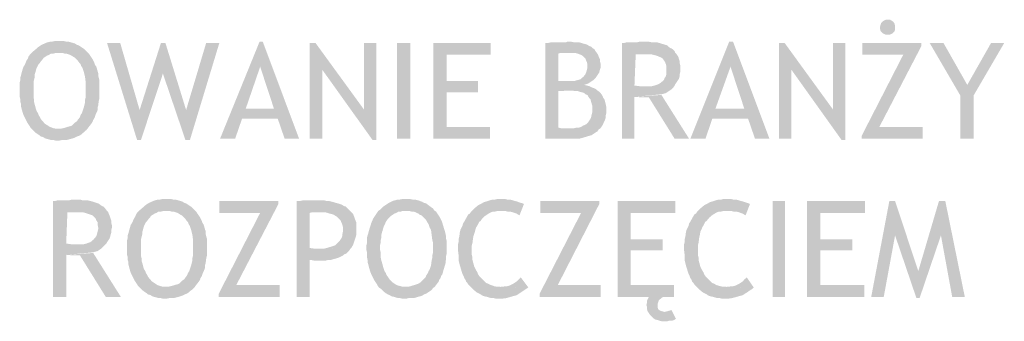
# Model space of a CAD drawing. Header units: millimetres. Extents: x -14047 to 49934, y -21523 to 14989.
# Tile 191 of 201: x 11825 to 11964, y 3866 to 3908. Entities that reach past the tile are written whole.
import ezdxf

# ---------------------------------------------------------------- set-up
doc = ezdxf.new("R2010")
doc.units = ezdxf.units.MM
doc.linetypes.add('ACAD_ISO02W100', pattern=[15, 12, -3])
doc.layers.add('A_PPOŻ', color=1, linetype='ACAD_ISO02W100', lineweight=30, true_color=0xff0000)
doc.layers.add('H', color=7, linetype='Continuous')

# ---------------------------------------------------------------- blocks, each defined once
blk = doc.blocks.new('PODKŁAD')
at = {"layer": 'H', "linetype": 'Continuous'}
for points in [[(14986.95, 6281.32), (14986.68, 6281.32), (14986.33, 6281.49), (14986.24, 6281.58), (14985.98, 6281.84), (14985.89, 6282.2), (14985.89, 6282.37), (14985.98, 6282.73), (14986.07, 6282.99), (14986.24, 6283.17), (14986.51, 6283.34), (14986.77, 6283.43), (14986.95, 6283.43), (14987.3, 6283.43), (14987.57, 6283.26), (14987.74, 6283.17), (14987.92, 6282.9), (14988.01, 6282.55), (14988.01, 6282.37), (14988.01, 6282.02), (14987.92, 6281.76), (14987.74, 6281.58), (14987.48, 6281.4), (14987.21, 6281.32)], [(14870.2, 6266.41), (14869.84, 6266.5), (14869.49, 6266.5), (14869.22, 6266.59), (14868.87, 6266.68), (14868.61, 6266.76), (14868.34, 6266.94), (14867.99, 6267.03), (14867.81, 6267.2), (14867.55, 6267.38), (14867.28, 6267.56), (14867.02, 6267.82), (14866.84, 6268), (14866.58, 6268.26), (14866.49, 6268.44), (14866.31, 6268.7), (14866.14, 6268.97), (14865.87, 6269.5), (14865.61, 6270.03), (14865.52, 6270.29), (14865.34, 6270.91), (14865.26, 6271.26), (14865.26, 6271.61), (14865.17, 6271.88), (14865.17, 6272.23), (14865.08, 6272.58), (14865.08, 6272.94), (14865.08, 6273.29), (14865.08, 6273.91), (14865.08, 6274.26), (14865.08, 6274.61), (14865.17, 6274.97), (14865.17, 6275.32), (14865.26, 6275.58), (14865.34, 6275.94), (14865.52, 6276.55), (14865.61, 6276.82), (14865.79, 6277.08), (14866.05, 6277.7), (14866.23, 6277.96), (14866.31, 6278.23), (14866.49, 6278.49), (14866.76, 6278.76), (14866.93, 6278.93), (14867.46, 6279.38), (14867.64, 6279.55), (14867.9, 6279.73), (14868.17, 6279.9), (14868.78, 6280.17), (14869.05, 6280.26), (14869.4, 6280.35), (14869.67, 6280.35), (14870.02, 6280.43), (14870.37, 6280.43), (14870.9, 6280.43), (14871.25, 6280.43), (14871.61, 6280.35), (14871.87, 6280.35), (14872.22, 6280.26), (14872.84, 6280.08), (14873.11, 6279.9), (14873.37, 6279.82), (14873.63, 6279.64), (14874.16, 6279.29), (14874.34, 6279.11), (14874.6, 6278.85), (14870.46, 6278.76), (14870.2, 6278.76), (14869.84, 6278.67), (14869.49, 6278.67), (14869.22, 6278.49), (14868.96, 6278.4), (14868.7, 6278.23), (14868.43, 6278.05), (14868.25, 6277.79), (14868.08, 6277.61), (14867.9, 6277.35), (14867.73, 6277.17), (14867.46, 6276.64), (14867.37, 6276.38), (14867.28, 6276.02), (14867.2, 6275.76), (14867.2, 6275.41), (14867.11, 6275.05), (14867.02, 6274.7), (14867.02, 6274.35), (14867.02, 6274), (14867.02, 6273.2), (14867.02, 6272.85), (14867.02, 6272.5), (14867.11, 6272.14), (14867.11, 6271.79), (14867.28, 6271.17), (14867.37, 6270.82), (14867.46, 6270.56), (14867.64, 6270.29), (14867.73, 6270.03), (14867.9, 6269.76), (14868.08, 6269.41), (14868.34, 6269.14), (14868.52, 6268.88), (14868.78, 6268.7), (14869.05, 6268.53), (14869.31, 6268.35), (14869.58, 6268.26), (14869.84, 6268.17), (14870.2, 6268.09), (14870.46, 6268.09), (14874.6, 6268.09), (14874.43, 6267.91), (14874.16, 6267.65), (14873.9, 6267.47), (14873.72, 6267.29), (14873.46, 6267.12), (14873.19, 6267.03), (14872.84, 6266.85), (14872.58, 6266.76), (14872.31, 6266.68), (14871.96, 6266.59), (14871.61, 6266.5), (14871.25, 6266.5), (14870.99, 6266.5), (14870.55, 6266.41)], [(14893.21, 6266.68), (14898.77, 6280.35), (14899.21, 6280.35), (14898.85, 6276.82), (14896.82, 6270.91), (14901.32, 6269.5), (14896.3, 6269.5), (14895.33, 6266.68)], [(14902.29, 6266.68), (14901.32, 6269.5), (14896.82, 6270.91), (14900.79, 6270.91), (14898.85, 6276.82), (14899.21, 6280.35), (14904.32, 6266.68)], [(14938.89, 6266.68), (14938.89, 6280.17), (14939.33, 6280.17), (14939.77, 6280.26), (14940.56, 6280.26), (14940.92, 6280.26), (14941.18, 6280.26), (14941.8, 6280.26), (14942.06, 6280.35), (14942.42, 6280.35), (14942.86, 6280.26), (14943.21, 6280.26), (14943.56, 6280.26), (14943.92, 6280.17), (14944.18, 6280.08), (14944.53, 6279.99), (14944.8, 6279.9), (14945.06, 6279.73), (14945.33, 6279.64), (14945.5, 6279.46), (14945.77, 6279.29), (14945.94, 6279.02), (14942.42, 6278.76), (14941.62, 6278.76), (14941.01, 6278.76), (14940.74, 6278.67), (14940.74, 6274.79), (14941.01, 6274.79), (14941.36, 6274.79), (14941.62, 6274.79), (14942.15, 6274.79), (14945.15, 6274.61), (14944.89, 6274.44), (14944.62, 6274.35), (14944.36, 6274.26), (14944.71, 6274.17), (14945.06, 6274.08), (14945.41, 6273.91), (14945.68, 6273.82), (14946.03, 6273.64), (14946.21, 6273.47), (14942.24, 6273.47), (14940.74, 6273.38), (14940.74, 6268.26), (14941.09, 6268.17), (14941.53, 6268.17), (14941.8, 6268.17), (14942.15, 6268.17), (14946.39, 6268), (14946.21, 6267.73), (14945.94, 6267.56), (14945.68, 6267.38), (14945.41, 6267.2), (14945.15, 6267.12), (14944.8, 6267.03), (14944.53, 6266.94), (14943.92, 6266.76), (14943.56, 6266.68), (14942.86, 6266.68)], [(14949.65, 6266.68), (14949.65, 6280.17), (14950, 6280.17), (14950.35, 6280.26), (14950.88, 6280.26), (14951.06, 6280.26), (14951.5, 6280.26), (14951.85, 6280.26), (14952.21, 6280.35), (14952.56, 6280.35), (14953.35, 6280.35), (14953.79, 6280.26), (14954.5, 6280.26), (14954.85, 6280.17), (14955.12, 6280.08), (14955.47, 6279.99), (14956, 6279.82), (14956.17, 6279.64), (14956.44, 6279.46), (14956.62, 6279.38), (14956.88, 6279.2), (14957.06, 6279.02), (14957.14, 6278.76), (14952.56, 6278.58), (14952.29, 6278.58), (14952.03, 6278.58), (14951.59, 6278.58), (14951.41, 6274.17), (14952.12, 6274.08), (14952.47, 6274.08), (14952.74, 6274.08), (14956.88, 6273.91), (14956.62, 6273.64), (14956.35, 6273.47), (14956.09, 6273.29), (14955.82, 6273.11), (14955.56, 6273.03), (14955.2, 6272.94), (14951.41, 6272.58), (14951.41, 6266.68)], [(14959.26, 6266.68), (14964.72, 6280.35), (14965.25, 6280.35), (14964.9, 6276.82), (14962.78, 6270.91), (14967.37, 6269.5), (14962.34, 6269.5), (14961.38, 6266.68)], [(14968.34, 6266.68), (14967.37, 6269.5), (14962.78, 6270.91), (14966.84, 6270.91), (14964.9, 6276.82), (14965.25, 6280.35), (14970.37, 6266.68)], [(14881.57, 6266.5), (14877.34, 6280.17), (14879.19, 6280.17), (14881.92, 6270.73)], [(14881.57, 6266.5), (14881.92, 6270.73), (14884.92, 6280.17), (14885.54, 6280.17), (14885.19, 6275.85), (14882.1, 6266.5)], [(14888.36, 6266.5), (14885.19, 6275.85), (14885.54, 6280.17), (14888.45, 6270.73)], [(14888.36, 6266.5), (14888.45, 6270.73), (14891.27, 6280.17), (14893.12, 6280.17), (14888.98, 6266.5)], [(14905.82, 6266.68), (14905.82, 6280.17), (14906.61, 6280.17), (14907.58, 6276.38), (14907.58, 6266.68)], [(14914.64, 6266.5), (14907.58, 6276.38), (14906.61, 6280.17), (14913.41, 6270.82)], [(14914.64, 6266.5), (14913.41, 6270.82), (14913.41, 6280.17), (14915.17, 6280.17), (14915.17, 6266.5)], [(14918.08, 6266.68), (14918.08, 6280.17), (14919.93, 6280.17), (14919.93, 6266.68)], [(14923.19, 6266.68), (14923.19, 6280.17), (14931.22, 6280.17), (14931.22, 6278.49), (14925.04, 6278.49), (14925.04, 6274.79), (14929.45, 6274.79), (14929.45, 6273.2), (14925.04, 6273.2), (14925.04, 6268.35), (14931.13, 6268.35), (14931.13, 6266.68)], [(14945.15, 6274.61), (14942.15, 6274.79), (14942.59, 6274.79), (14942.95, 6274.79), (14943.21, 6274.88), (14943.56, 6274.97), (14943.83, 6275.05), (14944, 6275.23), (14944.27, 6275.41), (14944.36, 6275.58), (14944.53, 6275.76), (14944.62, 6276.02), (14944.71, 6276.29), (14944.8, 6276.64), (14944.8, 6276.91), (14944.8, 6277.17), (14944.71, 6277.52), (14944.62, 6277.7), (14944.53, 6277.96), (14944.36, 6278.14), (14944.18, 6278.32), (14943.92, 6278.49), (14943.65, 6278.58), (14943.39, 6278.67), (14943.03, 6278.76), (14942.68, 6278.76), (14942.42, 6278.76), (14945.94, 6279.02), (14946.12, 6278.76), (14946.3, 6278.49), (14946.39, 6278.23), (14946.56, 6277.88), (14946.56, 6277.61), (14946.65, 6277.26), (14946.65, 6276.99), (14946.65, 6276.64), (14946.56, 6276.38), (14946.47, 6276.02), (14946.3, 6275.76), (14946.12, 6275.49), (14945.94, 6275.23), (14945.68, 6274.97), (14945.41, 6274.79)], [(14971.69, 6266.68), (14971.69, 6280.17), (14972.49, 6280.17), (14973.46, 6276.38), (14973.46, 6266.68)], [(14980.51, 6266.5), (14973.46, 6276.38), (14972.49, 6280.17), (14979.28, 6270.82)], [(14980.51, 6266.5), (14979.28, 6270.82), (14979.28, 6280.17), (14981.04, 6280.17), (14981.04, 6266.5)], [(14983.33, 6266.68), (14983.33, 6267.12), (14989.15, 6278.49), (14983.42, 6278.49), (14983.42, 6280.17), (14991.71, 6280.17), (14991.71, 6279.73), (14985.8, 6268.35), (14991.89, 6268.35), (14991.89, 6266.68)], [(14997.18, 6272.76), (14992.86, 6280.17), (14994.8, 6280.17), (14998.15, 6274.26)], [(14997.18, 6266.68), (14997.18, 6272.76), (14998.15, 6274.26), (15001.5, 6280.17), (15003.35, 6280.17), (14999.03, 6272.76), (14999.03, 6266.68)], [(14870.46, 6268.09), (14870.81, 6268.09), (14871.17, 6268.17), (14871.52, 6268.26), (14871.78, 6268.35), (14872.14, 6268.44), (14872.4, 6268.53), (14872.58, 6268.7), (14872.84, 6268.97), (14873.11, 6269.14), (14873.28, 6269.41), (14873.37, 6269.5), (14873.55, 6269.76), (14873.63, 6270.03), (14873.81, 6270.29), (14873.9, 6270.56), (14873.99, 6270.82), (14874.08, 6271.08), (14874.25, 6271.79), (14874.25, 6272.14), (14874.34, 6272.5), (14874.34, 6272.85), (14874.34, 6273.2), (14874.34, 6274), (14874.34, 6274.35), (14874.34, 6274.7), (14874.25, 6275.41), (14874.08, 6276.11), (14873.99, 6276.38), (14873.9, 6276.64), (14873.72, 6276.91), (14873.63, 6277.17), (14873.46, 6277.35), (14873.28, 6277.61), (14873.11, 6277.79), (14872.93, 6277.96), (14872.75, 6278.14), (14872.58, 6278.23), (14872.31, 6278.4), (14872.14, 6278.49), (14871.87, 6278.58), (14871.61, 6278.67), (14871.34, 6278.67), (14871.08, 6278.76), (14870.72, 6278.76), (14870.46, 6278.76), (14874.6, 6278.85), (14874.78, 6278.67), (14874.96, 6278.4), (14875.13, 6278.14), (14875.31, 6277.88), (14875.57, 6277.35), (14875.66, 6277.08), (14875.84, 6276.82), (14876.02, 6276.2), (14876.1, 6275.94), (14876.1, 6275.58), (14876.19, 6275.23), (14876.28, 6274.88), (14876.28, 6274.52), (14876.28, 6274.17), (14876.28, 6273.73), (14876.28, 6273.2), (14876.28, 6272.76), (14876.28, 6272.41), (14876.19, 6272.05), (14876.1, 6271.35), (14876.02, 6271.08), (14876.02, 6270.73), (14875.93, 6270.47), (14875.75, 6270.11), (14875.66, 6269.85), (14875.57, 6269.59), (14875.4, 6269.32), (14875.31, 6269.06), (14875.13, 6268.79), (14874.78, 6268.35), (14874.6, 6268.09)], [(14956.88, 6273.91), (14952.74, 6274.08), (14953.18, 6274.08), (14953.53, 6274.08), (14953.88, 6274.08), (14954.23, 6274.17), (14954.5, 6274.26), (14954.76, 6274.35), (14955.03, 6274.52), (14955.38, 6274.79), (14955.56, 6274.97), (14955.65, 6275.23), (14955.82, 6275.49), (14955.91, 6275.85), (14955.91, 6276.2), (14955.91, 6276.46), (14955.91, 6276.82), (14955.82, 6277.17), (14955.73, 6277.43), (14955.56, 6277.7), (14955.38, 6277.96), (14955.12, 6278.14), (14954.85, 6278.23), (14954.68, 6278.32), (14954.41, 6278.4), (14954.06, 6278.49), (14953.71, 6278.58), (14953.35, 6278.58), (14953, 6278.58), (14952.56, 6278.58), (14957.14, 6278.76), (14957.32, 6278.58), (14957.5, 6278.32), (14957.59, 6278.14), (14957.67, 6277.88), (14957.76, 6277.61), (14957.76, 6277.35), (14957.85, 6276.99), (14957.85, 6276.73), (14957.85, 6276.46), (14957.85, 6276.11), (14957.76, 6275.76), (14957.76, 6275.49), (14957.67, 6275.14), (14957.5, 6274.88), (14957.32, 6274.61), (14957.14, 6274.35), (14957.06, 6274.17)], [(14946.39, 6268), (14942.15, 6268.17), (14942.59, 6268.17), (14942.95, 6268.17), (14943.3, 6268.26), (14943.65, 6268.26), (14943.92, 6268.35), (14944.18, 6268.53), (14944.44, 6268.62), (14944.71, 6268.79), (14944.89, 6268.97), (14945.06, 6269.23), (14945.24, 6269.5), (14945.33, 6269.76), (14945.41, 6270.11), (14945.5, 6270.47), (14945.5, 6270.82), (14945.5, 6271.26), (14945.41, 6271.61), (14945.33, 6271.88), (14945.24, 6272.23), (14945.06, 6272.41), (14944.89, 6272.67), (14944.8, 6272.85), (14944.53, 6272.94), (14944.36, 6273.11), (14944.09, 6273.2), (14943.74, 6273.29), (14943.47, 6273.38), (14943.12, 6273.38), (14942.68, 6273.47), (14942.33, 6273.47), (14946.21, 6273.47), (14946.47, 6273.29), (14946.65, 6273.11), (14946.91, 6272.76), (14947, 6272.5), (14947.18, 6272.23), (14947.27, 6271.97), (14947.36, 6271.61), (14947.44, 6271.26), (14947.44, 6270.91), (14947.44, 6270.2), (14947.36, 6269.94), (14947.36, 6269.59), (14947.27, 6269.32), (14947.09, 6268.97), (14947, 6268.7), (14946.83, 6268.44), (14946.65, 6268.17)], [(14957.06, 6266.68), (14953.44, 6272.5), (14953.18, 6272.5), (14952.91, 6272.5), (14952.56, 6272.5), (14952.21, 6272.5), (14951.85, 6272.58), (14951.41, 6272.58), (14955.2, 6272.85), (14959.09, 6266.68)], [(14885.28, 6244.19), (14884.92, 6244.28), (14884.57, 6244.28), (14884.31, 6244.37), (14883.95, 6244.46), (14883.69, 6244.54), (14883.42, 6244.72), (14883.07, 6244.81), (14882.9, 6244.98), (14882.63, 6245.16), (14882.37, 6245.34), (14882.1, 6245.6), (14881.92, 6245.78), (14881.66, 6246.04), (14881.57, 6246.22), (14881.4, 6246.48), (14881.22, 6246.75), (14880.95, 6247.28), (14880.69, 6247.81), (14880.6, 6248.07), (14880.43, 6248.69), (14880.34, 6249.04), (14880.34, 6249.39), (14880.25, 6249.66), (14880.25, 6250.01), (14880.16, 6250.36), (14880.16, 6250.72), (14880.16, 6251.07), (14880.16, 6251.69), (14880.16, 6252.04), (14880.16, 6252.39), (14880.25, 6252.75), (14880.25, 6253.1), (14880.34, 6253.36), (14880.43, 6253.72), (14880.6, 6254.33), (14880.69, 6254.6), (14880.87, 6254.86), (14881.13, 6255.48), (14881.31, 6255.74), (14881.4, 6256.01), (14881.57, 6256.27), (14881.84, 6256.54), (14882.01, 6256.71), (14882.54, 6257.16), (14882.72, 6257.33), (14882.98, 6257.51), (14883.25, 6257.68), (14883.87, 6257.95), (14884.13, 6258.04), (14884.48, 6258.13), (14884.75, 6258.13), (14885.1, 6258.21), (14885.45, 6258.21), (14885.98, 6258.21), (14886.33, 6258.21), (14886.69, 6258.13), (14886.95, 6258.13), (14887.3, 6258.04), (14887.92, 6257.86), (14888.18, 6257.68), (14888.45, 6257.6), (14888.71, 6257.42), (14889.24, 6257.07), (14889.42, 6256.89), (14889.68, 6256.63), (14885.54, 6256.54), (14885.28, 6256.54), (14884.92, 6256.45), (14884.57, 6256.45), (14884.31, 6256.27), (14884.04, 6256.18), (14883.78, 6256.01), (14883.51, 6255.83), (14883.34, 6255.57), (14883.16, 6255.39), (14882.98, 6255.13), (14882.81, 6254.95), (14882.54, 6254.42), (14882.45, 6254.16), (14882.37, 6253.8), (14882.28, 6253.54), (14882.28, 6253.19), (14882.19, 6252.83), (14882.1, 6252.48), (14882.1, 6252.13), (14882.1, 6251.78), (14882.1, 6250.98), (14882.1, 6250.63), (14882.1, 6250.28), (14882.19, 6249.92), (14882.19, 6249.57), (14882.37, 6248.95), (14882.45, 6248.6), (14882.54, 6248.34), (14882.72, 6248.07), (14882.81, 6247.81), (14882.98, 6247.54), (14883.16, 6247.19), (14883.42, 6246.92), (14883.6, 6246.66), (14883.87, 6246.48), (14884.13, 6246.31), (14884.39, 6246.13), (14884.66, 6246.04), (14884.92, 6245.95), (14885.28, 6245.87), (14885.54, 6245.87), (14889.68, 6245.87), (14889.5, 6245.69), (14889.24, 6245.43), (14888.98, 6245.25), (14888.8, 6245.07), (14888.53, 6244.9), (14888.27, 6244.81), (14887.92, 6244.63), (14887.65, 6244.54), (14887.39, 6244.46), (14887.04, 6244.37), (14886.69, 6244.28), (14886.33, 6244.28), (14886.07, 6244.28), (14885.63, 6244.19)], [(14918.87, 6244.19), (14918.52, 6244.28), (14918.26, 6244.28), (14917.9, 6244.37), (14917.64, 6244.46), (14917.29, 6244.54), (14917.02, 6244.72), (14916.76, 6244.81), (14916.49, 6244.98), (14916.23, 6245.16), (14916.05, 6245.34), (14915.79, 6245.6), (14915.52, 6245.78), (14915.35, 6246.04), (14915.26, 6246.22), (14915.08, 6246.48), (14914.9, 6246.75), (14914.64, 6247.28), (14914.38, 6247.81), (14914.29, 6248.07), (14914.11, 6248.69), (14914.02, 6249.04), (14913.93, 6249.39), (14913.93, 6249.66), (14913.85, 6250.01), (14913.85, 6250.36), (14913.85, 6250.72), (14913.76, 6251.07), (14913.76, 6251.69), (14913.85, 6252.04), (14913.85, 6252.39), (14913.85, 6252.75), (14913.93, 6253.1), (14914.02, 6253.36), (14914.11, 6253.72), (14914.29, 6254.33), (14914.38, 6254.6), (14914.46, 6254.86), (14914.73, 6255.48), (14914.9, 6255.74), (14915.08, 6256.01), (14915.26, 6256.27), (14915.43, 6256.54), (14915.7, 6256.71), (14916.14, 6257.16), (14916.4, 6257.33), (14916.67, 6257.51), (14916.93, 6257.68), (14917.46, 6257.95), (14917.82, 6258.04), (14918.08, 6258.13), (14918.43, 6258.13), (14918.79, 6258.21), (14919.05, 6258.21), (14919.58, 6258.21), (14919.93, 6258.21), (14920.28, 6258.13), (14920.64, 6258.13), (14920.99, 6258.04), (14921.52, 6257.86), (14921.87, 6257.68), (14922.14, 6257.6), (14922.4, 6257.42), (14922.84, 6257.07), (14923.11, 6256.89), (14923.28, 6256.63), (14919.23, 6256.54), (14918.87, 6256.54), (14918.61, 6256.45), (14918.26, 6256.45), (14917.99, 6256.27), (14917.73, 6256.18), (14917.46, 6256.01), (14917.2, 6255.83), (14916.93, 6255.57), (14916.76, 6255.39), (14916.58, 6255.13), (14916.49, 6254.95), (14916.23, 6254.42), (14916.14, 6254.16), (14916.05, 6253.8), (14915.96, 6253.54), (14915.87, 6253.19), (14915.87, 6252.83), (14915.79, 6252.48), (14915.79, 6252.13), (14915.7, 6251.78), (14915.7, 6250.98), (14915.79, 6250.63), (14915.79, 6250.28), (14915.79, 6249.92), (14915.87, 6249.57), (14916.05, 6248.95), (14916.14, 6248.6), (14916.23, 6248.34), (14916.32, 6248.07), (14916.49, 6247.81), (14916.58, 6247.54), (14916.84, 6247.19), (14917.02, 6246.92), (14917.29, 6246.66), (14917.46, 6246.48), (14917.73, 6246.31), (14917.99, 6246.13), (14918.26, 6246.04), (14918.61, 6245.95), (14918.87, 6245.87), (14919.23, 6245.87), (14923.37, 6245.87), (14923.11, 6245.69), (14922.93, 6245.43), (14922.67, 6245.25), (14922.4, 6245.07), (14922.14, 6244.9), (14921.87, 6244.81), (14921.61, 6244.63), (14921.34, 6244.54), (14920.99, 6244.46), (14920.73, 6244.37), (14920.37, 6244.28), (14920.02, 6244.28), (14919.67, 6244.28), (14919.31, 6244.19)], [(14935.27, 6255.92), (14935.1, 6256.01), (14934.83, 6256.18), (14934.57, 6256.27), (14934.3, 6256.36), (14933.95, 6256.45), (14933.6, 6256.45), (14933.24, 6256.54), (14932.89, 6256.54), (14932.54, 6256.54), (14928.75, 6256.71), (14928.92, 6256.89), (14929.45, 6257.33), (14929.98, 6257.6), (14930.25, 6257.77), (14930.6, 6257.86), (14930.86, 6257.95), (14931.13, 6258.04), (14931.48, 6258.13), (14931.83, 6258.13), (14932.1, 6258.21), (14932.89, 6258.21), (14933.24, 6258.21), (14933.6, 6258.13), (14933.95, 6258.13), (14934.3, 6258.04), (14934.57, 6257.95), (14934.92, 6257.86), (14935.18, 6257.77), (14935.45, 6257.68), (14935.71, 6257.6), (14935.89, 6257.51)], [(14967.02, 6255.92), (14966.84, 6256.01), (14966.58, 6256.18), (14966.31, 6256.27), (14966.05, 6256.36), (14965.69, 6256.45), (14965.34, 6256.45), (14964.99, 6256.54), (14964.64, 6256.54), (14964.2, 6256.54), (14960.5, 6256.71), (14960.67, 6256.89), (14961.2, 6257.33), (14961.73, 6257.6), (14961.99, 6257.77), (14962.34, 6257.86), (14962.61, 6257.95), (14962.87, 6258.04), (14963.23, 6258.13), (14963.58, 6258.13), (14963.84, 6258.21), (14964.64, 6258.21), (14964.99, 6258.21), (14965.34, 6258.13), (14965.69, 6258.13), (14966.05, 6258.04), (14966.31, 6257.95), (14966.66, 6257.86), (14966.93, 6257.77), (14967.19, 6257.68), (14967.46, 6257.6), (14967.63, 6257.51)], [(14869.75, 6244.46), (14869.75, 6257.95), (14870.11, 6257.95), (14870.46, 6258.04), (14870.99, 6258.04), (14871.17, 6258.04), (14871.61, 6258.04), (14872.05, 6258.04), (14872.4, 6258.13), (14872.66, 6258.13), (14873.55, 6258.13), (14873.9, 6258.04), (14874.6, 6258.04), (14874.96, 6257.95), (14875.31, 6257.86), (14875.57, 6257.77), (14876.1, 6257.6), (14876.37, 6257.42), (14876.63, 6257.24), (14876.81, 6257.16), (14876.99, 6256.98), (14877.16, 6256.8), (14877.34, 6256.54), (14872.66, 6256.36), (14872.49, 6256.36), (14872.14, 6256.36), (14871.78, 6256.36), (14871.61, 6251.95), (14872.31, 6251.86), (14872.58, 6251.86), (14872.93, 6251.86), (14876.99, 6251.69), (14876.72, 6251.42), (14876.55, 6251.25), (14876.28, 6251.07), (14876.02, 6250.89), (14875.66, 6250.81), (14875.4, 6250.72), (14871.61, 6250.36), (14871.61, 6244.46)], [(14893.03, 6244.46), (14893.03, 6244.9), (14898.85, 6256.27), (14893.12, 6256.27), (14893.12, 6257.95), (14901.41, 6257.95), (14901.41, 6257.51), (14895.5, 6246.13), (14901.59, 6246.13), (14901.59, 6244.46)], [(14903.97, 6244.46), (14903.97, 6257.95), (14904.5, 6257.95), (14904.94, 6258.04), (14905.38, 6258.04), (14905.73, 6258.04), (14906, 6258.04), (14906.88, 6258.04), (14907.32, 6258.04), (14907.76, 6258.04), (14908.11, 6257.95), (14908.47, 6257.95), (14908.82, 6257.86), (14909.17, 6257.77), (14909.44, 6257.68), (14909.79, 6257.6), (14910.05, 6257.51), (14910.32, 6257.42), (14910.58, 6257.24), (14910.85, 6257.16), (14911.02, 6256.98), (14911.2, 6256.8), (14911.55, 6256.45), (14906.79, 6256.36), (14906.53, 6256.36), (14906.17, 6256.36), (14905.82, 6256.27), (14905.82, 6251.33), (14906.35, 6251.25), (14906.7, 6251.25), (14906.97, 6251.25), (14911.47, 6251.16), (14911.29, 6250.89), (14911.11, 6250.72), (14910.94, 6250.54), (14910.67, 6250.45), (14910.49, 6250.28), (14909.97, 6250.01), (14909.7, 6249.92), (14909.44, 6249.83), (14909.08, 6249.75), (14908.82, 6249.66), (14905.82, 6249.66), (14905.82, 6244.46)], [(14938.09, 6244.46), (14938.09, 6244.9), (14943.92, 6256.27), (14938.18, 6256.27), (14938.18, 6257.95), (14946.47, 6257.95), (14946.47, 6257.51), (14940.65, 6246.13), (14946.65, 6246.13), (14946.65, 6244.46)], [(14953.44, 6242.16), (14953.26, 6242.43), (14953.18, 6242.69), (14953.18, 6243.04), (14953.09, 6243.31), (14953.18, 6243.66), (14953.18, 6243.93), (14953.35, 6244.28), (14953.44, 6244.46), (14949.03, 6244.46), (14949.03, 6257.95), (14957.14, 6257.95), (14957.14, 6256.27), (14950.88, 6256.27), (14950.88, 6252.57), (14955.38, 6252.57), (14955.38, 6250.98), (14950.88, 6250.98), (14950.88, 6246.13), (14956.97, 6246.13), (14956.97, 6244.46), (14955.56, 6244.46), (14955.29, 6244.37), (14955.2, 6244.28), (14954.85, 6244.01), (14954.76, 6243.75), (14954.68, 6243.48), (14954.68, 6243.22), (14954.68, 6242.96), (14954.76, 6242.69), (14955.03, 6242.51), (14955.29, 6242.43), (14955.65, 6242.34)], [(14970.81, 6244.46), (14970.81, 6257.95), (14972.57, 6257.95), (14972.57, 6244.46)], [(14975.66, 6244.46), (14975.66, 6257.95), (14983.77, 6257.95), (14983.77, 6256.27), (14977.51, 6256.27), (14977.51, 6252.57), (14982.01, 6252.57), (14982.01, 6250.98), (14977.51, 6250.98), (14977.51, 6246.13), (14983.69, 6246.13), (14983.69, 6244.46)], [(14984.66, 6244.46), (14987.21, 6257.95), (14988.01, 6257.95), (14988.01, 6253.1), (14986.42, 6244.46)], [(14991.01, 6244.28), (14988.01, 6253.1), (14988.01, 6257.95), (14991.27, 6248.07)], [(14991.01, 6244.28), (14991.27, 6248.07), (14994.18, 6257.95), (14995.06, 6257.95), (14994.45, 6253.1), (14991.45, 6244.28)], [(14996.03, 6244.46), (14994.45, 6253.1), (14995.06, 6257.95), (14997.8, 6244.46)], [(14876.99, 6251.69), (14872.93, 6251.86), (14873.28, 6251.86), (14873.72, 6251.86), (14874.08, 6251.86), (14874.43, 6251.95), (14874.69, 6252.04), (14874.96, 6252.13), (14875.22, 6252.3), (14875.49, 6252.57), (14875.66, 6252.75), (14875.84, 6253.01), (14875.93, 6253.27), (14876.02, 6253.63), (14876.1, 6253.98), (14876.1, 6254.24), (14876.02, 6254.6), (14876.02, 6254.95), (14875.84, 6255.21), (14875.75, 6255.48), (14875.49, 6255.74), (14875.31, 6255.92), (14875.05, 6256.01), (14874.78, 6256.1), (14874.52, 6256.18), (14874.25, 6256.27), (14873.9, 6256.36), (14873.55, 6256.36), (14873.11, 6256.36), (14872.66, 6256.36), (14877.34, 6256.54), (14877.52, 6256.36), (14877.6, 6256.1), (14877.69, 6255.92), (14877.78, 6255.66), (14877.87, 6255.39), (14877.96, 6255.13), (14877.96, 6254.77), (14878.04, 6254.51), (14878.04, 6254.24), (14877.96, 6253.89), (14877.96, 6253.54), (14877.87, 6253.27), (14877.78, 6252.92), (14877.69, 6252.66), (14877.52, 6252.39), (14877.34, 6252.13), (14877.25, 6251.95)], [(14885.54, 6245.87), (14885.89, 6245.87), (14886.25, 6245.95), (14886.6, 6246.04), (14886.86, 6246.13), (14887.22, 6246.22), (14887.48, 6246.31), (14887.65, 6246.48), (14887.92, 6246.75), (14888.18, 6246.92), (14888.36, 6247.19), (14888.62, 6247.54), (14888.71, 6247.81), (14888.89, 6248.07), (14888.98, 6248.34), (14889.06, 6248.6), (14889.15, 6248.86), (14889.33, 6249.57), (14889.33, 6249.92), (14889.42, 6250.28), (14889.42, 6250.63), (14889.42, 6250.98), (14889.42, 6251.78), (14889.42, 6252.13), (14889.42, 6252.48), (14889.33, 6253.19), (14889.15, 6253.89), (14889.06, 6254.16), (14888.98, 6254.42), (14888.8, 6254.69), (14888.71, 6254.95), (14888.53, 6255.13), (14888.36, 6255.39), (14888.18, 6255.57), (14888.01, 6255.74), (14887.83, 6255.92), (14887.65, 6256.01), (14887.39, 6256.18), (14887.22, 6256.27), (14886.95, 6256.36), (14886.69, 6256.45), (14886.42, 6256.45), (14886.16, 6256.54), (14885.81, 6256.54), (14885.54, 6256.54), (14889.68, 6256.63), (14889.86, 6256.45), (14890.03, 6256.18), (14890.21, 6255.92), (14890.39, 6255.66), (14890.65, 6255.13), (14890.74, 6254.86), (14890.92, 6254.6), (14891.09, 6253.98), (14891.18, 6253.72), (14891.18, 6253.36), (14891.27, 6253.01), (14891.36, 6252.66), (14891.36, 6252.3), (14891.36, 6251.95), (14891.36, 6251.51), (14891.36, 6250.98), (14891.36, 6250.54), (14891.36, 6250.19), (14891.27, 6249.83), (14891.18, 6249.13), (14891.09, 6248.86), (14891.09, 6248.51), (14891, 6248.25), (14890.83, 6247.89), (14890.74, 6247.63), (14890.65, 6247.37), (14890.47, 6247.1), (14890.39, 6246.84), (14890.21, 6246.57), (14889.86, 6246.13), (14889.68, 6245.87)], [(14911.47, 6251.16), (14907.06, 6251.25), (14907.41, 6251.25), (14907.85, 6251.25), (14908.2, 6251.33), (14908.47, 6251.42), (14908.82, 6251.51), (14909.08, 6251.6), (14909.35, 6251.69), (14909.52, 6251.86), (14909.7, 6252.04), (14909.88, 6252.22), (14910.05, 6252.39), (14910.23, 6252.66), (14910.32, 6252.83), (14910.41, 6253.1), (14910.41, 6253.36), (14910.49, 6253.72), (14910.49, 6253.89), (14910.49, 6254.24), (14910.41, 6254.51), (14910.32, 6254.77), (14910.23, 6254.95), (14910.14, 6255.21), (14909.97, 6255.39), (14909.79, 6255.57), (14909.61, 6255.74), (14909.44, 6255.83), (14909.17, 6256.01), (14908.91, 6256.1), (14908.55, 6256.18), (14908.29, 6256.27), (14907.94, 6256.36), (14907.5, 6256.36), (14907.14, 6256.36), (14906.79, 6256.36), (14911.55, 6256.45), (14911.73, 6256.27), (14911.91, 6256.1), (14911.99, 6255.83), (14912.08, 6255.66), (14912.17, 6255.39), (14912.26, 6255.13), (14912.35, 6254.95), (14912.35, 6254.6), (14912.35, 6254.33), (14912.35, 6253.8), (14912.35, 6253.45), (14912.35, 6253.19), (14912.26, 6252.83), (14912.17, 6252.57), (14912.08, 6252.3), (14911.99, 6252.04), (14911.91, 6251.78), (14911.64, 6251.33)], [(14919.23, 6245.87), (14919.58, 6245.87), (14919.93, 6245.95), (14920.2, 6246.04), (14920.55, 6246.13), (14920.81, 6246.22), (14921.08, 6246.31), (14921.34, 6246.48), (14921.61, 6246.75), (14921.78, 6246.92), (14922.05, 6247.19), (14922.22, 6247.54), (14922.4, 6247.81), (14922.49, 6248.07), (14922.67, 6248.34), (14922.75, 6248.6), (14922.84, 6248.86), (14922.93, 6249.57), (14923.02, 6249.92), (14923.02, 6250.28), (14923.11, 6250.63), (14923.11, 6250.98), (14923.11, 6251.78), (14923.11, 6252.13), (14923.02, 6252.48), (14922.93, 6253.19), (14922.84, 6253.89), (14922.67, 6254.16), (14922.58, 6254.42), (14922.49, 6254.69), (14922.31, 6254.95), (14922.22, 6255.13), (14922.05, 6255.39), (14921.87, 6255.57), (14921.7, 6255.74), (14921.52, 6255.92), (14921.25, 6256.01), (14921.08, 6256.18), (14920.81, 6256.27), (14920.64, 6256.36), (14920.37, 6256.45), (14920.11, 6256.45), (14919.76, 6256.54), (14919.49, 6256.54), (14919.23, 6256.54), (14923.28, 6256.63), (14923.55, 6256.45), (14923.72, 6256.18), (14923.9, 6255.92), (14924.08, 6255.66), (14924.34, 6255.13), (14924.43, 6254.86), (14924.51, 6254.6), (14924.69, 6253.98), (14924.78, 6253.72), (14924.87, 6253.36), (14924.95, 6253.01), (14924.95, 6252.66), (14925.04, 6252.3), (14925.04, 6251.95), (14925.04, 6251.51), (14925.04, 6250.98), (14925.04, 6250.54), (14924.95, 6250.19), (14924.95, 6249.83), (14924.87, 6249.13), (14924.78, 6248.86), (14924.69, 6248.51), (14924.6, 6248.25), (14924.51, 6247.89), (14924.43, 6247.63), (14924.25, 6247.37), (14924.17, 6247.1), (14923.99, 6246.84), (14923.9, 6246.57), (14923.55, 6246.13), (14923.37, 6245.87)], [(14932.01, 6244.19), (14931.66, 6244.28), (14931.3, 6244.28), (14930.69, 6244.46), (14930.33, 6244.54), (14930.07, 6244.63), (14929.8, 6244.81), (14929.28, 6245.07), (14928.75, 6245.51), (14928.57, 6245.69), (14928.31, 6245.95), (14928.13, 6246.13), (14927.95, 6246.4), (14927.78, 6246.57), (14927.69, 6246.84), (14927.51, 6247.1), (14927.42, 6247.37), (14927.25, 6247.72), (14927.16, 6247.98), (14926.98, 6248.6), (14926.89, 6248.86), (14926.81, 6249.22), (14926.72, 6249.57), (14926.72, 6249.92), (14926.72, 6250.28), (14926.63, 6250.98), (14926.63, 6251.51), (14926.63, 6251.86), (14926.72, 6252.22), (14926.72, 6252.57), (14926.81, 6252.92), (14926.89, 6253.54), (14926.98, 6253.89), (14927.25, 6254.42), (14927.34, 6254.77), (14927.51, 6255.04), (14927.95, 6255.83), (14928.13, 6256.1), (14928.31, 6256.18), (14928.48, 6256.45), (14928.75, 6256.71), (14932.54, 6256.54), (14932.19, 6256.54), (14931.83, 6256.45), (14931.57, 6256.45), (14931.3, 6256.36), (14930.95, 6256.18), (14930.69, 6256.01), (14930.42, 6255.83), (14930.25, 6255.66), (14929.98, 6255.39), (14929.8, 6255.13), (14929.63, 6255.04), (14929.36, 6254.51), (14929.19, 6254.24), (14929.1, 6253.98), (14929.01, 6253.63), (14928.83, 6253.1), (14928.75, 6252.75), (14928.66, 6252.04), (14928.57, 6251.69), (14928.57, 6251.33), (14928.57, 6250.72), (14928.57, 6250.36), (14928.66, 6250.01), (14928.66, 6249.66), (14928.75, 6249.31), (14928.83, 6249.04), (14928.92, 6248.69), (14929.19, 6248.16), (14929.36, 6247.89), (14929.45, 6247.63), (14929.63, 6247.37), (14929.89, 6247.1), (14930.16, 6246.84), (14930.42, 6246.57), (14930.6, 6246.4), (14930.86, 6246.31), (14931.22, 6246.13), (14931.74, 6245.95), (14932.1, 6245.87), (14932.45, 6245.87), (14936.51, 6245.78), (14936.24, 6245.6), (14935.98, 6245.43), (14935.71, 6245.25), (14935.45, 6245.07), (14935.18, 6244.9), (14934.92, 6244.72), (14934.66, 6244.63), (14934.3, 6244.54), (14934.04, 6244.46), (14933.69, 6244.37), (14933.42, 6244.28), (14932.71, 6244.19)], [(14963.75, 6244.19), (14963.4, 6244.28), (14963.05, 6244.28), (14962.43, 6244.46), (14962.08, 6244.54), (14961.81, 6244.63), (14961.55, 6244.81), (14961.03, 6245.07), (14960.5, 6245.51), (14960.32, 6245.69), (14960.06, 6245.95), (14959.88, 6246.13), (14959.7, 6246.4), (14959.53, 6246.57), (14959.44, 6246.84), (14959.26, 6247.1), (14959.17, 6247.37), (14959, 6247.72), (14958.91, 6247.98), (14958.73, 6248.6), (14958.64, 6248.86), (14958.56, 6249.22), (14958.47, 6249.57), (14958.47, 6249.92), (14958.47, 6250.28), (14958.38, 6250.98), (14958.38, 6251.51), (14958.38, 6251.86), (14958.47, 6252.22), (14958.47, 6252.57), (14958.56, 6252.92), (14958.64, 6253.54), (14958.73, 6253.89), (14959, 6254.42), (14959.09, 6254.77), (14959.26, 6255.04), (14959.7, 6255.83), (14959.88, 6256.1), (14960.06, 6256.18), (14960.23, 6256.45), (14960.5, 6256.71), (14964.2, 6256.54), (14963.93, 6256.54), (14963.58, 6256.45), (14963.31, 6256.45), (14963.05, 6256.36), (14962.7, 6256.18), (14962.43, 6256.01), (14962.17, 6255.83), (14961.99, 6255.66), (14961.73, 6255.39), (14961.55, 6255.13), (14961.38, 6255.04), (14961.11, 6254.51), (14960.94, 6254.24), (14960.85, 6253.98), (14960.67, 6253.63), (14960.58, 6253.1), (14960.5, 6252.75), (14960.41, 6252.04), (14960.32, 6251.69), (14960.32, 6251.33), (14960.32, 6250.72), (14960.32, 6250.36), (14960.41, 6250.01), (14960.41, 6249.66), (14960.5, 6249.31), (14960.58, 6249.04), (14960.67, 6248.69), (14960.94, 6248.16), (14961.11, 6247.89), (14961.2, 6247.63), (14961.38, 6247.37), (14961.64, 6247.1), (14961.9, 6246.84), (14962.17, 6246.57), (14962.34, 6246.4), (14962.61, 6246.31), (14962.87, 6246.13), (14963.49, 6245.95), (14963.84, 6245.87), (14964.2, 6245.87), (14968.16, 6245.78), (14967.99, 6245.6), (14967.72, 6245.43), (14967.46, 6245.25), (14967.19, 6245.07), (14966.93, 6244.9), (14966.66, 6244.72), (14966.4, 6244.63), (14966.05, 6244.54), (14965.78, 6244.46), (14965.43, 6244.37), (14965.08, 6244.28), (14964.46, 6244.19)], [(14877.16, 6244.46), (14873.55, 6250.28), (14873.37, 6250.28), (14873.11, 6250.28), (14872.75, 6250.28), (14872.4, 6250.28), (14871.96, 6250.36), (14871.61, 6250.36), (14875.4, 6250.63), (14879.28, 6244.46)], [(14906.97, 6249.57), (14906.7, 6249.57), (14906.35, 6249.57), (14905.91, 6249.66), (14908.82, 6249.66), (14908.47, 6249.66), (14908.11, 6249.57), (14907.76, 6249.57), (14907.41, 6249.57)], [(14936.51, 6245.78), (14932.54, 6245.87), (14932.89, 6245.87), (14933.24, 6245.95), (14933.51, 6245.95), (14933.86, 6246.04), (14934.39, 6246.31), (14934.66, 6246.48), (14934.92, 6246.66), (14935.18, 6246.92), (14935.36, 6247.1), (14935.45, 6247.19)], [(14968.16, 6245.78), (14964.28, 6245.87), (14964.64, 6245.87), (14964.99, 6245.95), (14965.25, 6245.95), (14965.61, 6246.04), (14966.14, 6246.31), (14966.4, 6246.48), (14966.66, 6246.66), (14966.84, 6246.92), (14967.11, 6247.1), (14967.19, 6247.19)], [(14955.65, 6241.02), (14955.29, 6241.02), (14954.94, 6241.1), (14954.68, 6241.19), (14954.32, 6241.28), (14954.06, 6241.46), (14953.88, 6241.63), (14953.62, 6241.9), (14953.44, 6242.16), (14955.65, 6242.34), (14956, 6242.43), (14956.26, 6242.51), (14956.62, 6242.6), (14957.23, 6241.37), (14956.97, 6241.19), (14956.62, 6241.1), (14956.26, 6241.1), (14956, 6241.02)]]:
    blk.add_hatch(color=256, dxfattribs=at).paths.add_polyline_path(points)

msp = doc.modelspace()

# ---------------------------------------------------------------- block references
at = {"layer": 'A_PPOŻ'}
msp.add_blockref('PODKŁAD', (-3039.768, -2375.465), dxfattribs=at)

doc.saveas('drawing.dxf')
